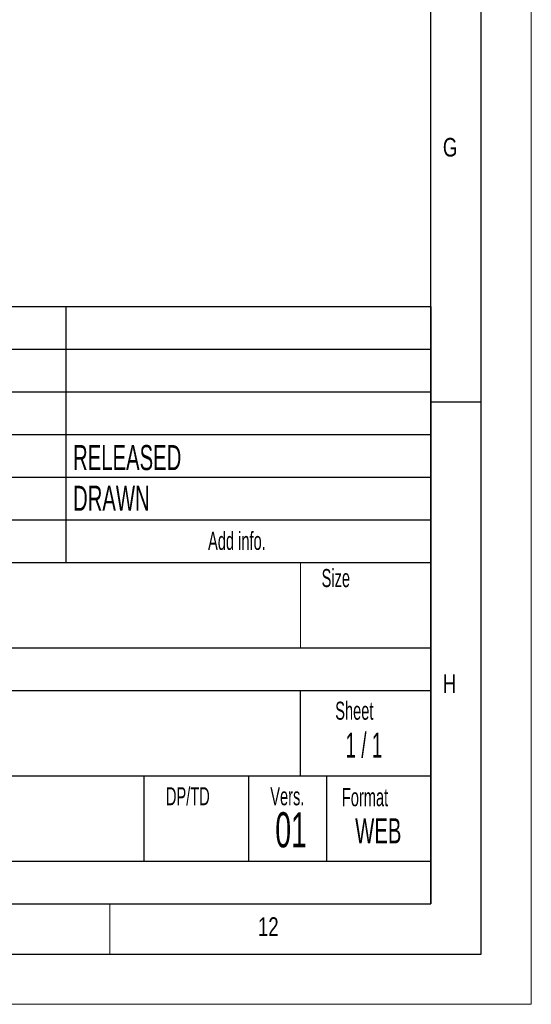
# Model space of a CAD drawing. Header units: millimetres. Extents: x 0 to 594, y 0 to 420.
# Tile 32 of 48: x 543 to 594, y 0 to 98. Entities that reach past the tile are written whole.
import ezdxf

# ---------------------------------------------------------------- set-up
doc = ezdxf.new("R2010")
doc.units = ezdxf.units.MM
doc.layers.add('FORMAT', color=7, linetype='Continuous')
doc.layers.add('SLD-0', color=7, linetype='Continuous')
doc.styles.add('SLDTEXTSTYLE0', font='TXT', dxfattribs={"width": 0.75})
doc.styles.add('SLDTEXTSTYLE1', font='TXT', dxfattribs={"width": 0.605})
doc.styles.add('SLDTEXTSTYLE2', font='TXT', dxfattribs={"width": 0.563})

msp = doc.modelspace()

# ---------------------------------------------------------------- linework, layer by layer
at = {"color": 7, "linetype": 'Continuous', "lineweight": 18}
for p, q in [((594, 0), (594, 420)), ((552, 10), (552, 5)), ((0, 0), (594, 0))]:
    msp.add_line(p, q, dxfattribs=at)
at = {"layer": 'FORMAT'}
for p, q in [((589, 5), (589, 415)), ((584, 10), (584, 410)), ((399.4, 69.5), (584, 69.5)), ((399.4, 69.5), (584, 69.5)), ((399.4, 69.5), (584, 69.5)), ((547.6, 69.5), (547.6, 44)), ((584, 10), (584, 69.5)), ((584, 69.5), (584, 10)), ((399.4, 65.25), (584, 65.25)), ((399.4, 65.25), (584, 65.25)), ((399.4, 61), (584, 61)), ((589, 60), (584, 60)), ((399.4, 56.75), (584, 56.75)), ((399.4, 52.5), (584, 52.5)), ((399.4, 48.25), (584, 48.25)), ((399.4, 44), (584, 44)), ((399.4, 35.5), (584, 35.5)), ((477.4, 31.25), (584, 31.25)), ((571, 22.75), (571, 31.25)), ((477.4, 22.75), (584, 22.75)), ((555.4, 22.75), (555.4, 14.25)), ((565.8, 22.75), (565.8, 14.25)), ((573.6, 22.75), (573.6, 14.25)), ((477.4, 14.25), (584, 14.25)), ((20, 10), (584, 10)), ((399.4, 10), (584, 10)), ((15, 5), (589, 5))]:
    msp.add_line(p, q, dxfattribs=at)
at = {"layer": 'FORMAT', "lineweight": 18}
msp.add_line((571, 35.5), (571, 44), dxfattribs=at)
at = {"layer": 'SLD-0'}
msp.add_line((399.4, 10), (584, 10), dxfattribs=at)

# ---------------------------------------------------------------- texts
at = {"layer": 'FORMAT'}
for s, insert, char_height, attachment_point, style in [('G', (585.185, 86.305), 1.852, 1, 'SLDTEXTSTYLE0'), ('RELEASED', (548.33, 55.712), 2.5, 1, 'SLDTEXTSTYLE1'), ('DRAWN', (548.33, 51.659), 2.5, 1, 'SLDTEXTSTYLE1'), ('Add info.', (561.786, 47.067), 1.8, 1, 'SLDTEXTSTYLE1'), ('Size', (573.101, 43.364), 1.8, 1, 'SLDTEXTSTYLE1'), ('H', (585.185, 32.863), 1.852, 1, 'SLDTEXTSTYLE0'), ('Sheet', (574.458, 30.15), 1.8, 1, 'SLDTEXTSTYLE1'), ('1 / 1', (577.319, 27.065), 2.5, 2, 'SLDTEXTSTYLE2'), ('DP/TD', (557.586, 21.626), 1.8, 1, 'SLDTEXTSTYLE1'), ('Vers.', (567.986, 21.626), 1.8, 1, 'SLDTEXTSTYLE1'), ('1 MODEL CHARTED', (522.548, 21.416), 5, 2, 'SLDTEXTSTYLE1'), ('Format', (575.119, 21.532), 1.8, 1, 'SLDTEXTSTYLE1'), ('01', (570.059, 19.136), 3.5, 2, 'SLDTEXTSTYLE1'), ('WEB', (578.747, 18.534), 2.5, 2, 'SLDTEXTSTYLE1'), ('12', (566.756, 8.668), 1.8521, 1, 'SLDTEXTSTYLE0')]:
    msp.add_mtext(s, dxfattribs=dict(at, insert=insert, char_height=char_height, attachment_point=attachment_point, style=style))

doc.saveas('drawing.dxf')
